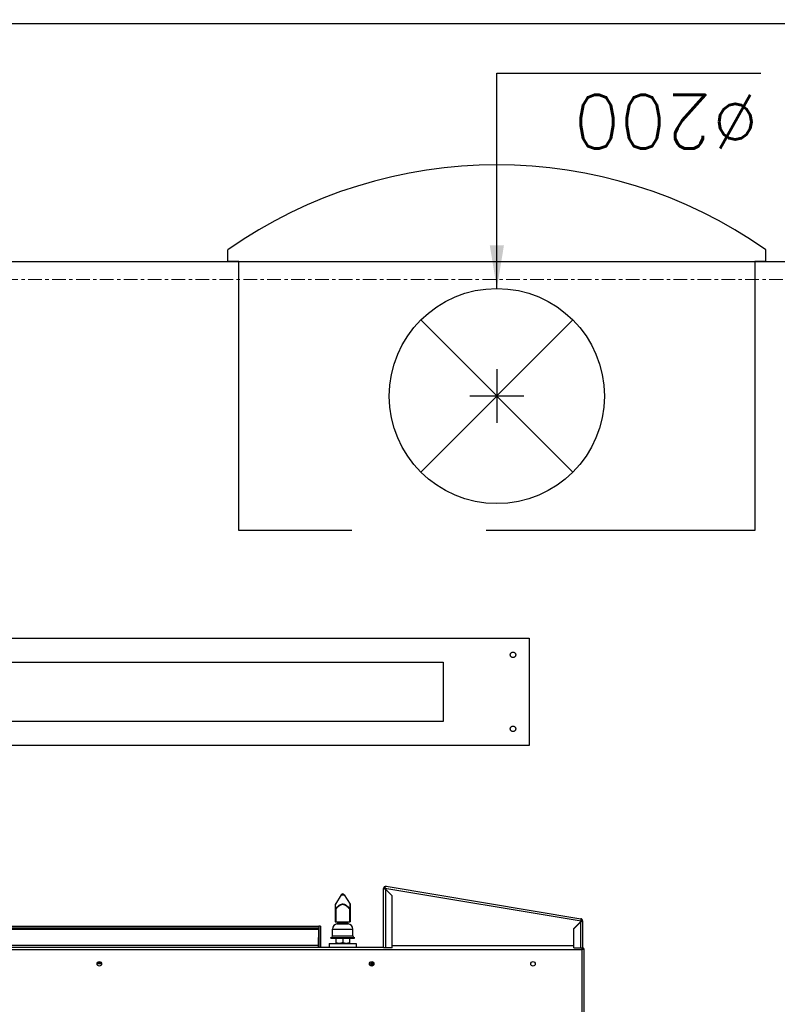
# Model space of a CAD drawing. Header units: millimetres. Extents: x -56641 to 6003, y -24465 to 16563.
# Tile 23 of 79: x -31516 to -30812, y -6358 to -5443. Entities that reach past the tile are written whole.
import ezdxf

# ---------------------------------------------------------------- set-up
doc = ezdxf.new("R2010")
doc.units = ezdxf.units.MM
for name, pattern in [('HIDDEN', [375, 250, -125]), ('Linia siatki', [22.225, 12.7, -3.175, 3.175, -3.175]), ('Przerywana długa', [390, 250, -140])]:
    doc.linetypes.add(name, pattern=pattern)
for name, color, linetype in [('JEVENHUUVA', 7, 'Continuous'), ('JEVENMITAT', 2, 'Continuous'), ('JEVENVALAISIN', 2, 'HIDDEN'), ('KATKOVIIVAT', 5, 'HIDDEN'), ('MITAT', 2, 'Continuous'), ('MUOTOVIIVAT', 7, 'Continuous')]:
    doc.layers.add(name, color=color, linetype=linetype)
doc.layers.add('S-GRID', color=7, linetype='Continuous', lineweight=5)
doc.layers.add('Wyposażenie_urządzenia grzewcze', color=1, linetype='Continuous', true_color=0xff0000)
doc.styles.add('ROMANS', font='romans')
doc.dimstyles.new('ISO-25', dxfattribs={"dimtxt": 2.5, "dimasz": 2.5, "dimexe": 1.25, "dimexo": 0.625, "dimtad": 1, "dimtxsty": 'Standard', "dimcen": 2.5, "dimadec": 0, "dimazin": 0, "dimtfac": 1, "dimtmove": 0, "dimatfit": 3, "dimfxl": 1, "dimarcsym": 0})
doc.dimstyles.get("Standard").update_dxf_attribs({"dimtxt": 0.18, "dimasz": 0.18, "dimexe": 0.18, "dimexo": 0.0625, "dimgap": 0.09, "dimtad": 0, "dimtih": 1, "dimtoh": 1, "dimdec": 4, "dimzin": 0, "dimdsep": 46, "dimtxsty": 'Standard', "dimcen": 0.09, "dimadec": 0, "dimazin": 0, "dimtfac": 1, "dimtdec": 4, "dimtofl": 0, "dimtmove": 0, "dimatfit": 3, "dimfxl": 1, "dimtolj": 1, "dimtzin": 0, "dimarcsym": 0})

# ---------------------------------------------------------------- blocks, each defined once
blk = doc.blocks.new('O1011in')
at = {"layer": 'Wyposażenie_urządzenia grzewcze'}
for p, q in [((1900.716, 859.321), (1900.716, 931.371)), ((1900.916, 859.421), (1900.916, 931.271)), ((1920.331, 860.572), (1920.331, 860.921)), ((1920.361, 860.935), (1920.361, 860.558)), ((1920.441, 860.547), (1920.441, 860.739)), ((1920.491, 860.739), (1920.441, 860.739)), ((1920.491, 860.549), (1920.491, 860.944)), ((1920.641, 860.746), (1920.491, 860.746)), ((1945.557, 860.741), (1945.975, 860.741)), ((1945.588, 860.641), (1945.944, 860.641)), ((1900.716, 859.321), (1900.816, 859.321)), ((1900.816, 859.221), (1900.816, 859.321)), ((1900.816, 859.221), (1900.841, 859.221)), ((1901.641, 859.246), (1900.841, 859.246)), ((1900.841, 856.744), (1900.841, 859.221)), ((1987.958, 859.421), (1900.916, 859.421)), ((1901.041, 856.877), (1901.041, 859.246)), ((1901.641, 859.246), (1901.641, 857.464)), ((1918.541, 859.046), (1901.641, 859.046)), ((1918.541, 859.246), (1918.541, 854.422)), ((1918.541, 859.246), (1919.341, 859.246)), ((1919.141, 859.246), (1919.141, 853.832)), ((1919.341, 859.221), (1919.341, 853.732)), ((1919.341, 859.221), (1987.958, 859.221)), ((1921.891, 858.846), (1921.891, 859.221)), ((1924.391, 858.846), (1921.891, 858.846)), ((1922.491, 858.846), (1922.491, 858.346)), ((1923.141, 858.346), (1923.141, 858.788)), ((1923.791, 858.346), (1923.791, 858.846)), ((1924.391, 858.846), (1924.391, 859.221)), ((1925.214, 857.246), (1925.214, 859.221)), ((1987.958, 859.196), (1925.351, 859.196)), ((1925.364, 857.246), (1925.364, 859.196)), ((1925.377, 859.02), (1925.374, 857.52)), ((1987.958, 859.02), (1925.377, 859.02)), ((1931.349, 859.186), (1930.503, 859.186)), ((1922.041, 858.346), (1922.041, 858.296)), ((1924.241, 858.346), (1922.041, 858.346)), ((1924.241, 858.296), (1922.041, 858.296)), ((1922.191, 858.146), (1922.191, 857.516)), ((1924.091, 858.146), (1922.191, 858.146)), ((1924.091, 858.146), (1924.091, 857.516)), ((1924.241, 858.346), (1924.241, 858.296)), ((1900.866, 856.777), (1900.841, 856.777)), ((1900.895, 856.777), (1900.866, 856.777)), ((1900.968, 856.777), (1900.895, 856.777)), ((1900.941, 856.744), (1900.941, 856.777)), ((1901.641, 857.464), (1900.964, 856.786)), ((1900.964, 856.786), (1900.964, 856.757)), ((1919.217, 853.72), (1900.964, 856.757)), ((1901.041, 856.877), (1901.641, 857.477)), ((1924.091, 857.516), (1922.191, 857.516)), ((1922.451, 855.215), (1922.451, 856.846)), ((1923.831, 856.846), (1922.451, 856.846)), ((1922.501, 855.642), (1922.501, 856.846)), ((1922.641, 857.019), (1922.641, 856.946)), ((1923.641, 857.019), (1922.641, 857.019)), ((1923.641, 856.946), (1922.641, 856.946)), ((1922.741, 856.846), (1922.741, 856.946)), ((1923.541, 856.846), (1923.541, 856.946)), ((1923.641, 857.019), (1923.641, 856.946)), ((1923.781, 855.642), (1923.781, 856.846)), ((1923.831, 855.215), (1923.831, 856.846)), ((1925.214, 857.246), (1925.364, 857.246)), ((1987.957, 857.396), (1925.364, 857.396)), ((1987.956, 857.246), (1925.364, 857.246)), ((1987.957, 857.52), (1925.374, 857.52)), ((1900.841, 856.744), (1900.941, 856.744)), ((1919.108, 853.535), (1901.008, 856.546)), ((1922.451, 855.642), (1922.501, 855.642)), ((1923.015, 854.316), (1922.459, 855.188)), ((1922.501, 855.642), (1922.472, 855.615)), ((1923.268, 854.316), (1923.824, 855.188)), ((1923.811, 855.615), (1923.781, 855.642)), ((1923.781, 855.642), (1923.831, 855.642)), ((1919.141, 853.832), (1918.541, 854.432)), ((1919.217, 853.746), (1918.541, 854.422)), ((1923.268, 854.316), (1923.015, 854.316)), ((1919.213, 853.653), (1919.215, 853.667)), ((1919.288, 853.732), (1919.215, 853.732)), ((1919.217, 853.72), (1919.217, 853.746)), ((1919.339, 853.7), (1919.24, 853.716)), ((1919.317, 853.732), (1919.288, 853.732)), ((1919.341, 853.732), (1919.317, 853.732))]:
    blk.add_line(p, q, dxfattribs=at)
for centre in [(1905.441, 860.746), (1920.441, 860.746), (1945.766, 860.746)]:
    blk.add_circle(centre, 0.21, dxfattribs=at)
for centre, radius, start, end in [((1922.041, 858.146), 0.15, 0, 90), ((1924.241, 858.146), 0.15, 90, 180), ((1922.691, 857.516), 0.5, 180, 264.26083), ((1923.591, 857.516), 0.5, 275.73917, 0), ((1901.041, 856.744), 0.2, 180, 260.55431), ((1901.041, 856.744), 0.1, 180, 206.78957), ((1922.501, 855.215), 0.05, 180, 212.5), ((1923.781, 855.215), 0.05, 327.50033, 0), ((1923.141, 854.396), 0.15, 212.5, 327.5), ((1919.141, 853.732), 0.2, 260.55431, 0), ((1919.141, 853.732), 0.1, 329.64068, 360)]:
    blk.add_arc(centre, radius, start, end, dxfattribs=at)
for points, start_tangent, end_tangent in [([(1900.725, 859.34), (1900.716, 859.321)], (-0.680914, -0.732363), (0, -1)), ([(1900.743, 859.355), (1900.725, 859.34)], (-0.84108, -0.54091), (-0.680914, -0.732363)), ([(1900.816, 859.388), (1900.743, 859.355)], (-0.943625, -0.331016), (-0.84108, -0.54091)), ([(1900.916, 859.421), (1900.816, 859.388)], (-0.952891, -0.303314), (-0.943625, -0.331016)), ([(1900.836, 859.362), (1900.83, 859.355), (1900.816, 859.321)], (-0.671354, -0.741137), (0, -1)), ([(1900.85, 859.335), (1900.816, 859.321)], (-0.797251, -0.603648), (-1, 0)), ([(1900.845, 859.242), (1900.816, 859.221)], (-0.576811, -0.816877), (-1, 0)), ([(1900.916, 859.421), (1900.866, 859.388), (1900.836, 859.362)], (-0.843564, -0.537029), (-0.671354, -0.741137)), ([(1900.85, 859.248), (1900.845, 859.242)], (-0.54091, -0.84108), (-0.576811, -0.816877)), ([(1900.916, 859.421), (1900.883, 859.371), (1900.85, 859.335)], (-0.537029, -0.843564), (-0.797251, -0.603648)), ([(1900.883, 859.321), (1900.85, 859.248)], (-0.331016, -0.943625), (-0.54091, -0.84108)), ([(1900.916, 859.421), (1900.883, 859.321)], (-0.303314, -0.952891), (-0.331016, -0.943625)), ([(1922.491, 858.788), (1922.559, 858.809), (1922.625, 858.825), (1922.689, 858.837), (1922.742, 858.843)], (0.948683, 0.316228), (0.996182, 0.087303)), ([(1922.742, 858.843), (1922.753, 858.844)], (0.996182, 0.087303), (0.9972, 0.074781)), ([(1922.821, 858.846), (1922.88, 858.844), (1922.944, 858.837), (1923.008, 858.825), (1923.073, 858.809), (1923.141, 858.788)], (0.999982, -0.00594), (0.948683, -0.316228)), ([(1923.141, 858.788), (1923.209, 858.809), (1923.274, 858.825), (1923.338, 858.837), (1923.402, 858.844), (1923.461, 858.846)], (0.948683, 0.316228), (0.999982, 0.00594)), ([(1923.466, 858.846), (1923.531, 858.844)], (1, 0), (0.997146, -0.075495)), ([(1923.531, 858.844), (1923.541, 858.843)], (0.997146, -0.075495), (0.996182, -0.087298)), ([(1923.541, 858.843), (1923.595, 858.837), (1923.659, 858.825), (1923.724, 858.809), (1923.791, 858.788)], (0.996182, -0.087298), (0.948683, -0.316228)), ([(1925.375, 859.196), (1925.376, 859.185), (1925.376, 859.172), (1925.377, 859.153)], (1, 0), (-0.012735, -0.999919)), ([(1925.377, 859.153), (1925.377, 859.131), (1925.377, 859.106), (1925.377, 859.078), (1925.377, 859.049)], (-0.012735, -0.999919), (0.000075, -1)), ([(1925.377, 859.049), (1925.377, 859.02)], (0.000075, -1), (-0.001846, -0.999998)), ([(1900.895, 856.777), (1900.937, 856.81)], (0.745728, 0.666251), (0.814715, 0.579861)), ([(1900.937, 856.81), (1900.987, 856.844)], (0.814715, 0.579861), (0.845666, 0.533713)), ([(1900.964, 856.757), (1900.962, 856.707)], (-0.054078, -0.998537), (-0.050641, -0.998717)), ([(1900.987, 856.844), (1901.041, 856.877)], (0.845666, 0.533713), (0.854583, 0.519315)), ([(1925.374, 857.422), (1925.373, 857.408), (1925.373, 857.396)], (-0.105151, -0.994456), (-1, 0)), ([(1925.374, 857.52), (1925.374, 857.492), (1925.374, 857.465), (1925.374, 857.442), (1925.374, 857.422)], (-0.001846, -0.999998), (-0.105151, -0.994456)), ([(1900.959, 856.647), (1900.958, 856.62)], (-0.033111, -0.999452), (-0.014634, -0.999893)), ([(1900.958, 856.62), (1900.977, 856.573), (1900.989, 856.557)], (0.300636, -0.953739), (0.700006, -0.714137)), ([(1900.961, 856.688), (1900.959, 856.661)], (-0.047245, -0.998883), (-0.039144, -0.999234)), ([(1900.959, 856.661), (1900.959, 856.647)], (-0.039144, -0.999234), (-0.033111, -0.999452)), ([(1900.962, 856.707), (1900.961, 856.688)], (-0.050641, -0.998717), (-0.047245, -0.998883)), ([(1900.989, 856.557), (1901.008, 856.546)], (0.700006, -0.714137), (0.986442, -0.164113)), ([(1922.472, 855.615), (1922.461, 855.623), (1922.454, 855.632), (1922.451, 855.642)], (-0.906197, 0.422855), (0, 1)), ([(1922.459, 855.188), (1922.459, 855.191), (1922.46, 855.199), (1922.46, 855.212), (1922.461, 855.228), (1922.461, 855.247), (1922.462, 855.27), (1922.463, 855.299), (1922.464, 855.332), (1922.466, 855.37), (1922.467, 855.411), (1922.468, 855.455), (1922.469, 855.505), (1922.47, 855.56), (1922.472, 855.615)], (0.976131, 0.217184), (0.020655, 0.999787)), ([(1922.472, 855.615), (1922.524, 855.56), (1922.578, 855.506), (1922.632, 855.456), (1922.683, 855.411), (1922.737, 855.367), (1922.797, 855.324), (1922.86, 855.286), (1922.921, 855.254), (1922.988, 855.228), (1923.064, 855.21), (1923.141, 855.204)], (0.680746, -0.73252), (1, -0.000324)), ([(1922.501, 855.642), (1922.552, 855.587), (1922.605, 855.533), (1922.657, 855.483), (1922.706, 855.438), (1922.759, 855.394), (1922.816, 855.351), (1922.875, 855.313), (1922.934, 855.281), (1922.997, 855.255), (1923.069, 855.237), (1923.141, 855.231)], (0.672232, -0.74034), (1, -0.000303)), ([(1923.141, 855.231), (1923.215, 855.237), (1923.288, 855.256), (1923.352, 855.283), (1923.411, 855.315), (1923.47, 855.354), (1923.528, 855.397), (1923.581, 855.442), (1923.629, 855.486), (1923.68, 855.535), (1923.731, 855.588), (1923.781, 855.642)], (1, 0.000283), (0.672233, 0.74034)), ([(1923.141, 855.204), (1923.22, 855.21), (1923.297, 855.229), (1923.365, 855.256), (1923.427, 855.288), (1923.489, 855.327), (1923.549, 855.37), (1923.604, 855.415), (1923.655, 855.459), (1923.707, 855.509), (1923.76, 855.561), (1923.811, 855.615)], (1, 0.000296), (0.680746, 0.732519)), ([(1923.831, 855.642), (1923.829, 855.632), (1923.822, 855.623), (1923.811, 855.615)], (0, -1), (-0.898248, -0.439488)), ([(1923.811, 855.615), (1923.812, 855.557), (1923.813, 855.5), (1923.815, 855.448), (1923.816, 855.403), (1923.817, 855.362), (1923.818, 855.323), (1923.82, 855.29), (1923.821, 855.261), (1923.821, 855.239), (1923.822, 855.222), (1923.823, 855.206), (1923.823, 855.195), (1923.823, 855.189), (1923.823, 855.188)], (0.020654, -0.999787), (0.041881, -0.999123)), ([(1923.823, 855.188), (1923.823, 855.188), (1923.823, 855.188)], (0.041881, -0.999123), (0.997271, -0.073832)), ([(1919.108, 853.535), (1919.137, 853.546), (1919.171, 853.584), (1919.181, 853.6)], (0.986442, -0.164113), (0.541699, 0.840573)), ([(1919.195, 853.799), (1919.141, 853.832)], (-0.845666, 0.533713), (-0.854583, 0.519315)), ([(1919.181, 853.6), (1919.213, 853.653)], (0.541699, 0.840573), (0.488853, 0.872366)), ([(1919.246, 853.766), (1919.195, 853.799)], (-0.814715, 0.579861), (-0.845666, 0.533713)), ([(1919.214, 853.675), (1919.213, 853.653)], (-0.051213, -0.998688), (-0.047548, -0.998869)), ([(1919.217, 853.72), (1919.214, 853.675)], (-0.054078, -0.998537), (-0.051213, -0.998688)), ([(1919.288, 853.732), (1919.246, 853.766)], (-0.745728, 0.666251), (-0.814715, 0.579861))]:
    blk.add_spline(points, degree=3, dxfattribs=dict(at, start_tangent=start_tangent, end_tangent=end_tangent))
blk = doc.blocks.new('*D365')
at = {"layer": 'Defpoints', "color": 0, "transparency": 16777216}
for p in [(-30522.4, -5446.25), (-33222.4, -5667.6), (-30522.4, -5667.6)]:
    blk.add_point(p, dxfattribs=at)
at = {"layer": 'JEVENMITAT', "color": 0, "lineweight": -2, "transparency": 16777216}
for p, q in [((-33222.4, -5666.98), (-33222.4, -5445)), ((-30522.4, -5666.98), (-30522.4, -5445)), ((-33219.9, -5446.25), (-30524.9, -5446.25))]:
    blk.add_line(p, q, dxfattribs=at)
at = {"layer": 'JEVENMITAT', "color": 0, "transparency": 16777216}
for points in [[(-33219.9, -5445.84), (-33219.9, -5446.67), (-33222.4, -5446.25)], [(-30524.9, -5445.84), (-30524.9, -5446.67), (-30522.4, -5446.25)]]:
    blk.add_solid(points, dxfattribs=at)
at = {"layer": 'JEVENMITAT', "color": 0, "transparency": 16777216, "insert": (-31872.4, -5444.38), "char_height": 2.5, "attachment_point": 5}
blk.add_mtext('2700', dxfattribs=at)
blk = doc.blocks.new('*U363')
at = {"layer": 'JEVENVALAISIN', "color": 5, "ltscale": 50}
blk.add_lwpolyline([(830, 0), (-830, 0), (-830, 100), (830, 100)], close=True, dxfattribs=at)
at = {"layer": 'JEVENVALAISIN', "color": 51, "ltscale": 50, "true_color": 0xf8f6b0}
blk.add_lwpolyline([(750, 22.5), (-750, 22.5), (-750, 77.5), (750, 77.5), (750, 22.5)], dxfattribs=at)
at = {"layer": 'JEVENVALAISIN', "color": 5, "ltscale": 50}
for centre in [(-815, 84.37), (-815, 15.62)]:
    blk.add_circle(centre, 2.5, dxfattribs=at)
blk = doc.blocks.new('TULO330-200')
at = {"layer": 'KATKOVIIVAT'}
for p, q in [((-240, 0), (-240, 250)), ((-240, 250), (240, 250)), ((240, 250), (240, 0)), ((240, 0), (-240, 0))]:
    blk.add_line(p, q, dxfattribs=at)
at = {"layer": 'MITAT'}
for p, q in [((0, 100), (0, 150)), ((-25, 125), (25, 125))]:
    blk.add_line(p, q, dxfattribs=at)
at = {"layer": 'MUOTOVIIVAT'}
for p, q in [((-70.71, 195.71), (70.71, 54.29)), ((-70.71, 54.29), (70.71, 195.71)), ((-250, 0), (-250, -10.98)), ((-250, 0), (-240, 0)), ((240, 0), (250, 0)), ((250, 0), (250, -10.98))]:
    blk.add_line(p, q, dxfattribs=at)
blk.add_circle((0, 125), 100, dxfattribs=at)
blk.add_arc((0, 345), 435, 234.92049, 305.07951, dxfattribs=at)
at = {"layer": 'MITAT', "insert": (-71.63, -130), "char_height": 50, "attachment_point": 6, "style": 'ROMANS'}
blk.add_mtext('%%c200', dxfattribs=at)
at = {"layer": 'MITAT', "annotation_type": 0, "has_hookline": 1, "hookline_direction": 1, "text_width": 173.81}
blk.add_leader([(0, 25), (0, -175), (-51.63, -175)], dimstyle='Standard', override={"dimtxt": 40, "dimasz": 40, "dimexe": 40, "dimexo": 40, "dimgap": 20, "dimtad": 1, "dimtih": 0, "dimdec": 0, "dimtxsty": 'ROMANS', "dimcen": 25, "dimtdec": 1}, dxfattribs=at)

msp = doc.modelspace()

# ---------------------------------------------------------------- linework, layer by layer
at = {"layer": 'JEVENHUUVA'}
msp.add_lwpolyline([(-33222.4, -5667.6), (-30522.4, -5667.6), (-30522.4, -7067.6), (-33222.4, -7067.6), (-33222.4, -5667.6)], dxfattribs=at)
at = {"layer": 'S-GRID', "linetype": 'Linia siatki'}
msp.add_line((-55866.741, -5684.407), (1287.74, -5684.407), dxfattribs=at)

# ---------------------------------------------------------------- block references
at = {"rotation": 180}
msp.add_blockref('*U363', (-31872.4, -6017.6), dxfattribs=at)
at = {"layer": 'JEVENHUUVA', "rotation": 180}
msp.add_blockref('TULO330-200', (-31072.4, -5667.6), dxfattribs=at)
at = {"layer": 'Wyposażenie_urządzenia grzewcze', "linetype": 'Przerywana długa', "xscale": 10, "yscale": 10, "zscale": 10, "rotation": 180}
msp.add_blockref('O1011in', (-11984.343, 2286.968), dxfattribs=at)

# ---------------------------------------------------------------- dimensions: what is measured, and where the dimension line sits
at = {"layer": 'JEVENMITAT'}
dim = msp.add_linear_dim(base=(-30522.4, -5446.254), p1=(-33222.4, -5667.6), p2=(-30522.4, -5667.6), dimstyle='ISO-25', dxfattribs=at)
dim.commit()
dim.dimension.update_dxf_attribs({"geometry": '*D365', "text_midpoint": (-31872.4, -5444.379)})

doc.saveas('drawing.dxf')
